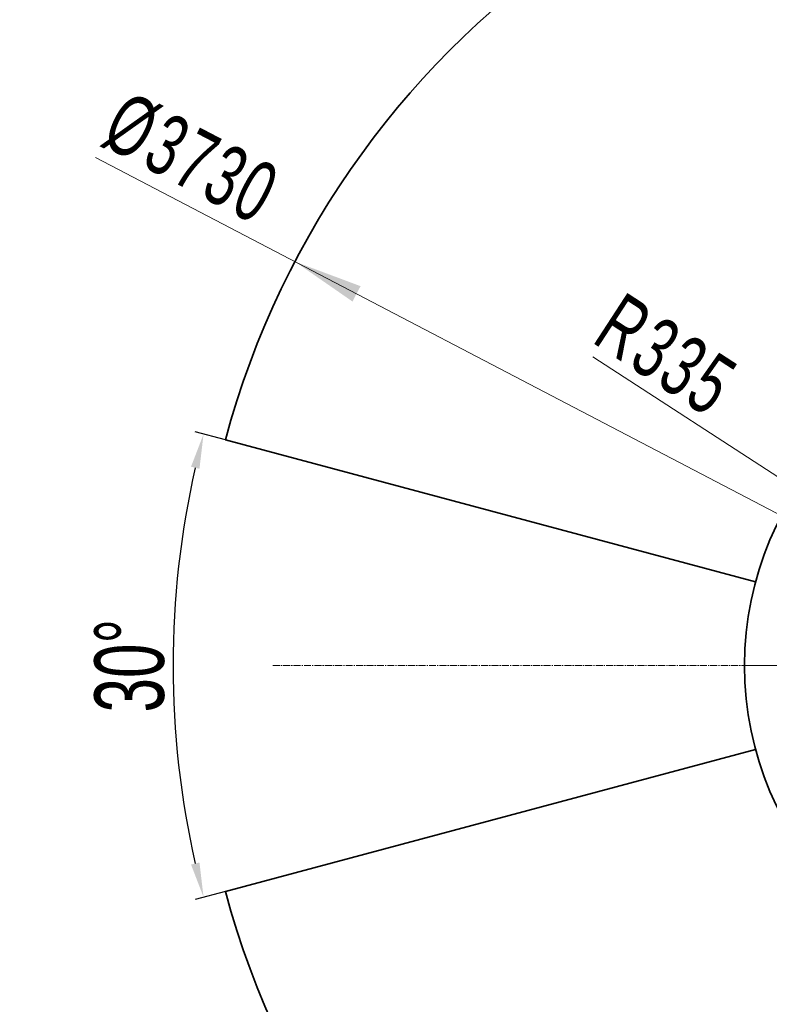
# Model space of a CAD drawing. Header units: millimetres. Extents: x -4455 to 4455, y -3150 to 3150.
# Tile 13 of 22: x 491 to 1786, y -56 to 1645. Entities that reach past the tile are written whole.
import ezdxf

# ---------------------------------------------------------------- set-up
doc = ezdxf.new("R2010")
doc.units = ezdxf.units.MM
doc.header["$PDSIZE"] = -5
doc.linetypes.add('点画线', pattern=[18, 12, -2, 2, -2])
doc.layers.get('0').update_dxf_attribs({"lineweight": 35})
for name, color, linetype, lineweight in [('dim', 82, 'Continuous', 9), ('中心线层', 1, '点画线', 18), ('尺寸线层', 7, 'Continuous', 18), ('粗实线层', 7, 'Continuous', 35)]:
    doc.layers.add(name, color=color, linetype=linetype, lineweight=lineweight)
doc.styles.add('标准', font='txt', dxfattribs={"width": 0.667})
doc.dimstyles.new('标准', dxfattribs={"dimscale": 30, "dimtxt": 3.5, "dimasz": 4, "dimexe": 2, "dimexo": 0, "dimtad": 1, "dimdsep": 46, "dimtxsty": '标准', "dimblk": '_CAXARROW', "dimcen": 0, "dimdle": 6, "dimazin": 2, "dimtfac": 0.707107, "dimtdec": 3, "dimtmove": 2, "dimatfit": 3, "dimfxl": 0, "dimfrac": 2, "dimtolj": 1, "dimarcsym": 0})

# ---------------------------------------------------------------- blocks, each defined once
blk = doc.blocks.new('*X1')
at = {"layer": '尺寸线层', "linetype": 'Continuous', "transparency": 16777216}
blk.add_hatch(color=0, dxfattribs=at).paths.add_polyline_path([(2020.9, 711.6), (2129.7, 658.8), (2113.4, 633.7)], flags=0)
at = {"layer": '尺寸线层', "color": 0, "linetype": 'Continuous', "transparency": 16777216}
blk.add_line((1480.7, 1062.7), (2301.8, 529.1), dxfattribs=at)
at = {"layer": '尺寸线层', "color": 0, "linetype": 'Continuous', "transparency": 16777216, "insert": (1608.2, 1065.5), "char_height": 105, "width": 421.331, "attachment_point": 5, "rotation": 326.9835, "line_spacing_factor": 1.15057, "style": '标准'}
blk.add_mtext('\\T1.1;R335', dxfattribs=at)
blk = doc.blocks.new('_CAXARROW')
blk.add_hatch(color=0).paths.add_polyline_path([(0, 0), (-1, 0.125), (-1, -0.125)], flags=0)
blk = doc.blocks.new('*X16')
at = {"layer": '尺寸线层', "linetype": 'Continuous', "transparency": 16777216}
for points in [[(966.1, 1227.2), (1079.4, 1184.9), (1065.5, 1158.3)], [(3637.6, -169), (3538.2, -100.1), (3524.3, -126.7)]]:
    blk.add_hatch(color=0, dxfattribs=at).paths.add_polyline_path(points, flags=0)
at = {"layer": '尺寸线层', "color": 0, "linetype": 'Continuous', "transparency": 16777216}
blk.add_line((621.2, 1407.4), (3637.6, -169), dxfattribs=at)
at = {"layer": '尺寸线层', "color": 0, "transparency": 16777216, "insert": (787.7, 1404.9), "char_height": 105, "width": 594.857, "attachment_point": 5, "rotation": 332.4073, "line_spacing_factor": 1.15057, "style": '标准'}
blk.add_mtext('\\T1.1;%%C3730', dxfattribs=at)
blk = doc.blocks.new('*D23')
at = {"layer": 'Defpoints', "color": 0, "transparency": 16777216}
for p in [(846, 919.2), (761.4, 663.9), (1761.9, 673.8), (1761.9, 384.4), (846, 139)]:
    blk.add_point(p, dxfattribs=at)
at = {"layer": 'dim', "color": 0, "linetype": 'Continuous', "lineweight": -2, "transparency": 16777216}
for p, q in [((846, 919.2), (793.7, 933.2)), ((846, 139), (793.7, 125))]:
    blk.add_line(p, q, dxfattribs=at)
blk.add_arc((2301.8, 529.1), 1546.3, 167.2234, 192.7766, dxfattribs=at)
at = {"layer": 'dim', "color": 0, "lineweight": -2, "transparency": 16777216, "xscale": 60, "yscale": 60, "zscale": 60}
for p, rotation in [((808.2, 929.3), 76.1116814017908), ((808.2, 128.9), 283.8883185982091)]:
    blk.add_blockref('_CAXARROW', p, dxfattribs=dict(at, rotation=rotation))
at = {"layer": 'dim', "color": 0, "transparency": 16777216, "insert": (680.5, 529.1), "char_height": 75, "attachment_point": 5, "rotation": 90, "style": '标准'}
blk.add_mtext('\\A1;{\\H1.6x;30°}', dxfattribs=at)

msp = doc.modelspace()

# ---------------------------------------------------------------- linework, layer by layer
at = {"layer": '中心线层'}
for p, q in [((927.737, 529.1), (3808.996, 529.1)), ((1739.823, 529.1), (2863.823, 529.1))]:
    msp.add_line(p, q, dxfattribs=at)
at = {"layer": '粗实线层'}
for p, q in [((1761.87, 673.78), (846.005, 919.185)), ((1761.87, 384.42), (846.005, 139.015))]:
    msp.add_line(p, q, dxfattribs=at)
at = {"layer": '粗实线层', "color": 9}
msp.add_circle((2301.823, 529.1), 559, dxfattribs=at)
msp.add_arc((2301.823, 529.1), 1507.173, 195, 165, dxfattribs=at)

# ---------------------------------------------------------------- texts
at = {"layer": '尺寸线层', "insert": (-715.482, 371.884), "char_height": 105, "width": 1092.86616, "attachment_point": 1, "line_spacing_factor": 1.15057, "style": '标准'}
msp.add_mtext('\\T1.1;（J2:90%%D，J3:84.2%%D）', dxfattribs=at)

# ---------------------------------------------------------------- dimensions: what is measured, and where the dimension line sits
at = {"layer": 'dim', "color": 0}
dim = msp.add_angular_dim_2l(base=(761.417, 663.868), line1=((1761.87, 384.42), (846.005, 139.015)), line2=((1761.87, 673.78), (846.005, 919.185)), text='{\\H1.6x;<>}', dimstyle='标准', override={"dimtxt": 2.5, "dimasz": 2, "dimexe": 0.49975, "dimgap": 0.49975}, dxfattribs=at)
dim.commit()
dim.dimension.update_dxf_attribs({"geometry": '*D23', "text_midpoint": (680.541, 529.1)})
at = {"layer": '尺寸线层'}
dim = msp.add_diameter_dim_2p(p1=(3637.574, -168.997), p2=(966.071, 1227.196), text='%%C3730', dimstyle='标准', override={"dimsah": 1, "dimtfac": 1, "dimtfill": 1, "dimtzin": 8}, dxfattribs=at)
dim.commit()
dim.dimension.update_dxf_attribs({"geometry": '*X16', "text_midpoint": (753.038, 1338.533), "dimtype": 163})
dim = msp.add_radius_dim(center=(2301.823, 529.1), mpoint=(2020.921, 711.635), text='R335', dimstyle='标准', override={"dimpost": 'R<>', "dimsah": 1, "dimtfill": 1}, dxfattribs=at)
dim.commit()
dim.dimension.update_dxf_attribs({"geometry": '*X1', "text_midpoint": (1569.066, 1005.258), "dimtype": 164})

doc.saveas('drawing.dxf')
